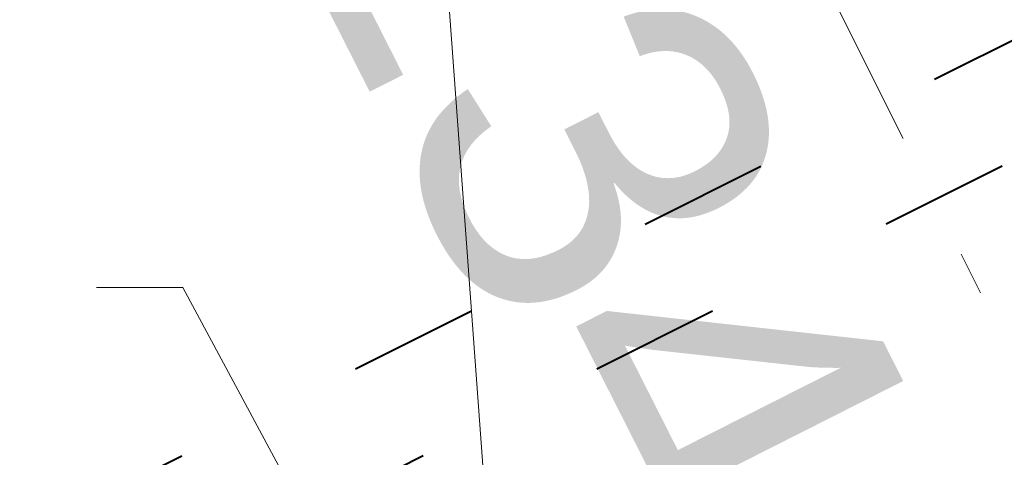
# Model space of a CAD drawing. Header units: metres. Extents: x 7472034 to 8440138, y 5890133 to 5961460.
# Tile 20 of 103: x 8439496.07 to 8439498.35, y 5890391.74 to 5890392.76. Entities that reach past the tile are written whole.
import ezdxf
from ezdxf import colors
from ezdxf.entities.mleader import LeaderData, LeaderLine
from ezdxf.math import Vec2, Vec3

# ---------------------------------------------------------------- set-up
doc = ezdxf.new("R2010")
doc.units = ezdxf.units.M
doc.header["$MEASUREMENT"] = 0
for name, pattern in [('$0$L218_500', [1, 0.5, -0.5]), ('ACAD_ISO03W100', [30, 12, -18]), ('CENTER', [2, 1.25, -0.25, 0.25, -0.25]), ('DASHDOTX2', [2, 1, -0.5, 0, -0.5])]:
    doc.linetypes.add(name, pattern=pattern)
for name, color, linetype, lineweight in [('### rzędne', 172, 'CONTINUOUS', 5), ('___DR.warstwice', 7, 'CONTINUOUS', 5), ('_IS.BLOK.KD.doziemne', 7, 'CONTINUOUS', 5), ('_IS.BLOK.T', 7, 'CONTINUOUS', 5), ('_IS.KD.opis.2', 7, 'CONTINUOUS', 18), ('_T_ON', 23, 'ACAD_ISO03W100', 40), ('_T_opisik.0', 16, 'CONTINUOUS', 20), ('_T_zbiornik.opis', 190, 'CONTINUOUS', 13), ('ZAG-OBRYS013', 7, 'CONTINUOUS', 13)]:
    doc.layers.add(name, color=color, linetype=linetype, lineweight=lineweight)
doc.layers.add('2D - Ogólne', color=7, linetype='CONTINUOUS')
doc.layers.add('_IS_NO', color=11, linetype='CONTINUOUS', lineweight=20, plot=False)
doc.styles.add('ARIAL', font='arial.ttf')
doc.styles.add('RS', font='Romans.shx', dxfattribs={"width": 0.7})

# ---------------------------------------------------------------- blocks, each defined once
blk = doc.blocks.new('A$C7D7B3C0A')
at = {"layer": '2D - Ogólne', "linetype": 'DASHDOTX2', "lineweight": 5, "ltscale": 0.6}
blk.add_line((3.725290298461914e-09, 4.999999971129), (15.3000000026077, 4.999999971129), dxfattribs=at)
blk = doc.blocks.new('JPII.KD_aktualizacja rzędnych_20.12.2024')
at = {"layer": '_IS.KD.opis.2', "color": 0, "insert": (8438638.475943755, 5890690.0394495), "char_height": 1, "width": 2.426505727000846, "attachment_point": 2, "rotation": 86.17550593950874, "style": 'RS'}
blk.add_mtext('\\A1;{\\H0.7x;\\S\uf8fc160PVC/2,5%;}', dxfattribs=at)
blk = doc.blocks.new('A$C2C426404')
at = {"layer": '_IS_NO', "ltscale": 0.1}
for points, knots in [([(81.48853297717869, 15.975331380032), (78.87586907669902, 16.84686399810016), (76.26450027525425, 17.78992713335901), (72.03847445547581, 21.67736706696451), (65.0990158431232, 30.09408769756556), (58.79946133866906, 33.34467344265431), (58.26247850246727, 34.11525447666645)], [0, 0, 0, 0, 1.278992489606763, 7.78914044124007, 15.74750070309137, 27.64022902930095, 27.64022902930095, 27.64022902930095, 27.64022902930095]), ([(55.69703794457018, 26.44192530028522, 8.07171421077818e-08), (60.47702913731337, 24.37489471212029, 4.118097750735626e-07), (65.41527824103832, 21.38608461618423, 8.932878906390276e-07), (68.42167646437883, 18.98607052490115, -1.681326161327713e-07), (71.60992970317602, 12.73766223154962), (75.29265419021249, 11.98629271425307, 1.662301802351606e-08), (79.75433884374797, 11.20084950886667)], [13.0881689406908, 13.0881689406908, 13.0881689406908, 13.0881689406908, 21.71831455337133, 28.5577747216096, 34.1003045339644, 40.71973107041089, 40.71973107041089, 40.71973107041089, 40.71973107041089])]:
    blk.add_open_spline(points, degree=3, knots=knots, dxfattribs=at)
at = {"layer": '_IS_NO'}
for points, knots in [([(50.6228041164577, 30.56321178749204, 1.829566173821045e-06), (53.11749188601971, 30.21319374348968), (56.38514522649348, 30.67444155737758), (60.99540497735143, 30.04553546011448), (68.19327101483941, 22.54355850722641, -2.469325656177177e-08), (70.8769634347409, 19.46133922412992, 5.150448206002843e-09), (74.71212187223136, 14.31917844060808, -1.219795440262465e-09), (78.88802252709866, 13.86142715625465), (82.75564656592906, 12.70757211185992)], [0, 0, 0, 0, 7.578698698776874, 9.67195365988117, 16.27655537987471, 24.33370670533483, 30.35915105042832, 36.79354326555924, 36.79354326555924, 36.79354326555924, 36.79354326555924]), ([(34.69758252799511, 26.62029764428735, 1.829566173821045e-06), (40.87218305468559, 26.41112569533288, 1.667744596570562e-06), (49.61345895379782, 24.40192037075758), (56.18036241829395, 20.44034491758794, -1.622211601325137e-07), (58.82988067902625, 19.20467422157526, -1.627363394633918e-07), (59.09417402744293, 19.08442812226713, -1.62117903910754e-07)], [0, 0, 0, 0, 10.98030812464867, 19.58301366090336, 20.55410556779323, 20.55410556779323, 20.55410556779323, 20.55410556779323])]:
    blk.add_open_spline(points, degree=3, knots=knots, dxfattribs=at)
at = {"layer": '### rzędne', "color": 0, "linetype": 'CENTER', "lineweight": 25, "insert": (58.600496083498, 27.57498722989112, 3.980339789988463e-07), "char_height": 0.7999999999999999, "attachment_point": 1, "rotation": 296.84117764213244, "style": 'ARIAL'}
blk.add_mtext('134,4', dxfattribs=at)
blk = doc.blocks.new('JPII.T.0')
at = {"layer": '_T_ON', "ltscale": 0.025}
for points in [[(7471997.284913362, 5961435.202342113), (7471996.397862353, 5961436.973630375), (7471987.747191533, 5961432.64142401), (7471988.486360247, 5961431.163566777)], [(7471997.061376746, 5961435.090398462), (7471996.286272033, 5961436.638149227), (7471988.024339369, 5961432.500620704), (7471988.6025498, 5961431.344575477)]]:
    blk.add_lwpolyline(points, dxfattribs=at)
at = {"layer": '_T_opisik.0'}
ml = blk.add_multileader_mtext('Standard', dxfattribs=at)
ml.set_content('SEC-X 48/60', color=256, style='RS')
ml.set_leader_properties()
ml.build(insert=Vec2(0, 0))
ml.multileader.update_dxf_attribs({"text_right_attachment_type": 6, "dogleg_length": 0.2, "arrow_head_size": 0.15})
ctx = ml.context
ctx.base_point, ctx.char_height, ctx.arrow_head_size, ctx.landing_gap_size, ctx.plane_origin = Vec3(7471994.118865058, 5961442.353748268), 0.5, 0.15, 0.1, Vec3(7471971.384553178, 5961445.464768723)
ctx.right_attachment, ctx.text_align_type = 6, 1
notes = []
notes.append((ctx, [(0, (1, 1, 0), (7471993.918865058, 5961442.353748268), (1, 0), 0.2, [(2, [(7471994.780428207, 5961435.604433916), (7471994.445302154, 5961435.157007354)], 0, [])])]))
ctx.mtext.insert, ctx.mtext.width, ctx.mtext.alignment, ctx.mtext.flow_direction = Vec3(7471996.077198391, 5961442.687081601), 6.691004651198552, 2, 5
at = {"layer": '_T_zbiornik.opis'}
ml = blk.add_multileader_mtext('Standard', dxfattribs=at)
ml.set_content('\\A1;NR3', color=256, style='RS')
ml.set_leader_properties()
ml.build(insert=Vec2(0, 0))
ml.multileader.update_dxf_attribs({"text_left_attachment_type": 2, "text_right_attachment_type": 2, "dogleg_length": 0.2, "arrow_head_size": 0.25})
ctx = ml.context
ctx.base_point, ctx.char_height, ctx.arrow_head_size, ctx.landing_gap_size, ctx.plane_origin = Vec3(7471995.059557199, 5961437.435240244), 0.5, 0.25, 0.25, Vec3(7472013.085623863, 5961437.875703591)
ctx.left_attachment, ctx.right_attachment = 2, 2
notes.append((ctx, [(1, (1, 1, 0), (7471996.692890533, 5961437.435240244), (-1, 0), 0.2, [(0, [(7471997.365262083, 5961435.65604561)], 0, [])])]))
ctx.mtext.insert, ctx.mtext.width, ctx.mtext.flow_direction = Vec3(7471995.309557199, 5961437.685240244), 1.135594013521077, 5
ml = blk.add_multileader_mtext('Standard', dxfattribs=at)
ml.set_content('\\A1;NR2', color=256, style='RS')
ml.set_leader_properties()
ml.build(insert=Vec2(0, 0))
ml.multileader.update_dxf_attribs({"text_left_attachment_type": 2, "text_right_attachment_type": 2, "dogleg_length": 0.2, "arrow_head_size": 0.25})
ctx = ml.context
ctx.base_point, ctx.char_height, ctx.arrow_head_size, ctx.landing_gap_size, ctx.plane_origin = Vec3(7471992.084377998, 5961436.021074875), 0.5, 0.25, 0.25, Vec3(7472010.110444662, 5961436.461538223)
ctx.left_attachment, ctx.right_attachment = 2, 2
notes.append((ctx, [(1, (1, 1, 0), (7471993.717711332, 5961436.021074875), (-1, 0), 0.2, [(0, [(7471994.638383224, 5961434.308412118)], 0, [])])]))
ctx.mtext.insert, ctx.mtext.width, ctx.mtext.flow_direction = Vec3(7471992.334377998, 5961436.271074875), 1.135594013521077, 5
for ctx, leaders in notes:
    for number, flags, end, landing, length, lines in leaders:
        leader = LeaderData()
        leader.index, (leader.has_last_leader_line, leader.has_dogleg_vector, leader.attachment_direction) = number, flags
        leader.last_leader_point, leader.dogleg_vector, leader.dogleg_length = Vec3(end), Vec3(landing), length
        for number, points, colour, breaks in lines:
            line = LeaderLine()
            line.index, line.vertices, line.color, line.breaks = number, Vec3.list(points), colors.encode_raw_color(colour), breaks
            leader.lines.append(line)
        ctx.leaders.append(leader)

msp = doc.modelspace()

# ---------------------------------------------------------------- block references
at = {"layer": '___DR.warstwice', "color": 0, "linetype": 'Continuous', "ltscale": 0.2}
msp.add_blockref('A$C2C426404', (8439438.733810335, 5890365.88383195), dxfattribs=at)
at = {"layer": '_IS.BLOK.KD.doziemne', "linetype": '$0$L218_500'}
msp.add_blockref('JPII.KD_aktualizacja rzędnych_20.12.2024', (859.6212462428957, -295.8072097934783), dxfattribs=at)
at = {"layer": '_IS.BLOK.T'}
msp.add_blockref('JPII.T.0', (967502.7259393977, -71043.88350130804), dxfattribs=at)
at = {"layer": 'ZAG-OBRYS013', "linetype": 'Continuous', "rotation": 296.6009277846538}
msp.add_blockref('A$C7D7B3C0A', (8439492.791081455, 5890391.94319219), dxfattribs=at)

doc.saveas('drawing.dxf')
